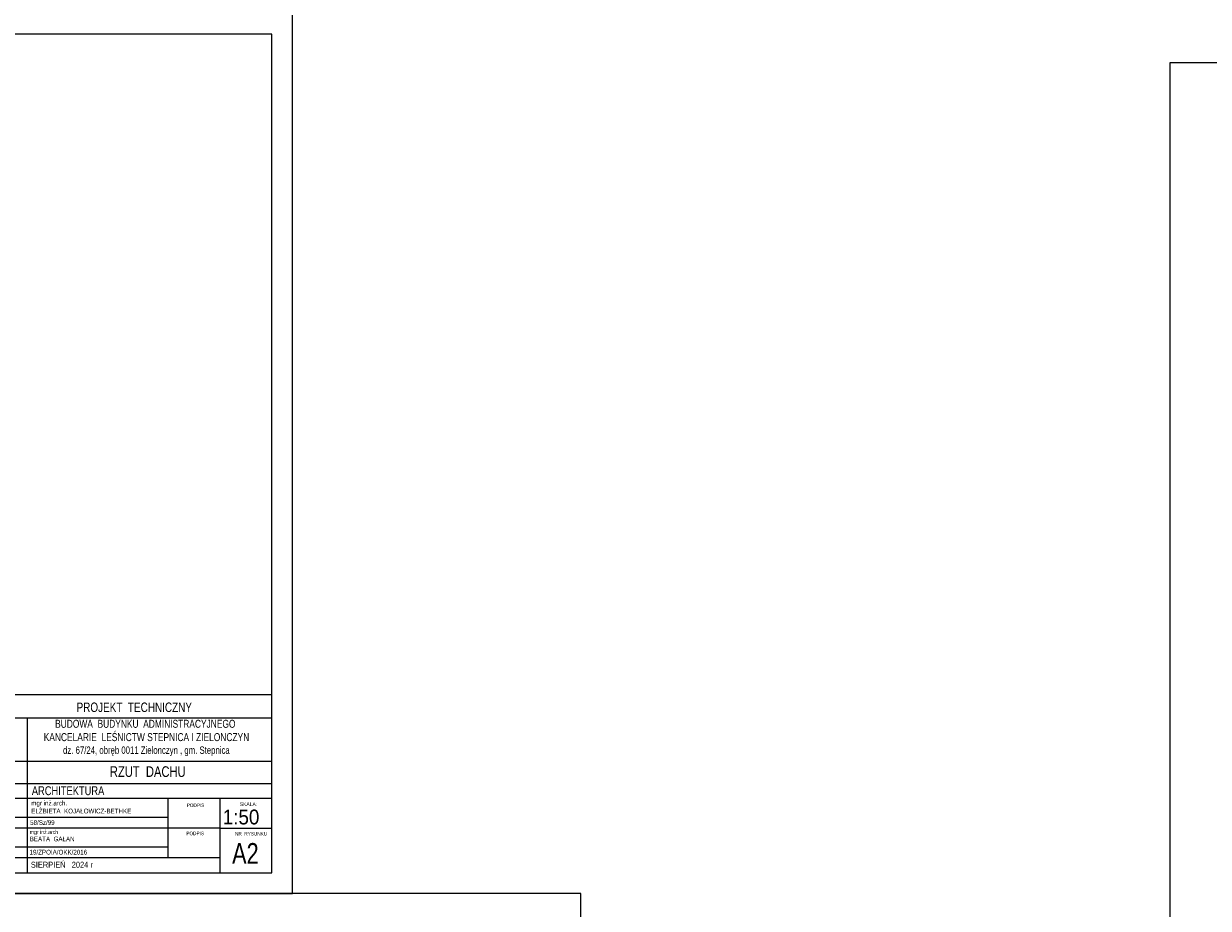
# Model space of a CAD drawing. Header units: inches. Extents: x 0 to 77643, y -44170 to 0.
# Tile 148 of 159: x 72989 to 74987, y -40560 to -39067. Entities that reach past the tile are written whole.
import ezdxf
from ezdxf.enums import TextEntityAlignment as Align

# ---------------------------------------------------------------- set-up
doc = ezdxf.new("R2010")
doc.units = ezdxf.units.IN
doc.header["$MEASUREMENT"] = 0
doc.layers.add('A--tabelka rysunku', color=7, linetype='Continuous', lineweight=0)
doc.layers.add('p--opisy dodatkowe', color=33, linetype='Continuous', lineweight=0)
doc.styles.add('1-50', font='arial.ttf', dxfattribs={"width": 0.75, "height": 12.5})
doc.styles.add('1-500', font='arial.ttf', dxfattribs={"width": 0.75, "height": 1.25})
doc.styles.add('Arial narrow', font='arial.ttf', dxfattribs={"width": 0.75})
doc.styles.get("Standard").update_dxf_attribs({"font": 'arial.ttf', "width": 0.75})
doc.styles.add('STYL-1', font='arial.ttf', dxfattribs={"width": 0.75})

msp = doc.modelspace()

# ---------------------------------------------------------------- linework, layer by layer
at = {"layer": 'A--tabelka rysunku', "linetype": 'Continuous'}
for p, q in [((73407.6501, -40199.6055), (72907.6501, -40199.6055)), ((73407.6501, -40238.66808), (72907.6501, -40238.66808)), ((72995.1501, -40238.66808), (72995.1501, -40499.6055)), ((73407.6501, -40312.1055), (72907.6501, -40312.1055)), ((73407.6501, -40312.1055), (72907.6501, -40312.1055)), ((73407.6501, -40349.6055), (72907.6501, -40349.6055)), ((73407.6501, -40374.6055), (72907.6501, -40374.6055)), ((73232.6501, -40474.6055), (73232.6501, -40374.6055)), ((73320.1501, -40499.6055), (73320.1501, -40374.6055)), ((73232.6501, -40406.6055), (72907.6501, -40406.6055)), ((73320.1501, -40424.6055), (72907.6501, -40424.6055)), ((73320.1501, -40424.6055), (73407.6501, -40424.6055)), ((73232.6501, -40456.6055), (72907.6501, -40456.6055)), ((73320.1501, -40474.6055), (72907.6501, -40474.6055))]:
    msp.add_line(p, q, dxfattribs=at)
for points in [[(71342.6501, -40534.6055), (73442.6501, -40534.6055), (73442.6501, -39049.6055), (71342.6501, -39049.6055)], [(71342.6501, -40534.6055), (73442.6501, -40534.6055), (73442.6501, -39049.6055), (71342.6501, -39049.6055)], [(71467.6501, -40499.6055), (73407.6501, -40499.6055), (73407.6501, -39084.6055), (71467.6501, -39084.6055)], [(74921.92854, -40618.09435), (75971.92854, -40618.09435), (75971.92854, -39133.09435), (74921.92854, -39133.09435)], [(72907.6501, -40499.6055), (73407.6501, -40499.6055), (73407.6501, -40199.6055), (72907.6501, -40199.6055)], [(69728.8043, -43504.6055), (73928.8043, -43504.6055), (73928.8043, -40534.6055), (69728.8043, -40534.6055)]]:
    msp.add_lwpolyline(points, close=True, dxfattribs=at)

# ---------------------------------------------------------------- texts
at = {"layer": 'A--tabelka rysunku', "style": 'Arial narrow', "width": 0.908571}
msp.add_text('1:50', height=25, dxfattribs=at).set_placement((73324.77366, -40393.04095), align=Align.TOP_LEFT)
at = {"layer": 'A--tabelka rysunku', "style": 'Arial narrow'}
msp.add_text('SKALA:', height=6, dxfattribs=at).set_placement((73353.51045, -40380.94008), align=Align.TOP_LEFT)
at = {"layer": 'A--tabelka rysunku', "ltscale": 35, "attachment_point": 2}
for s, insert, char_height, width, style in [('PROJEKT  TECHNICZNY', (73175.55574, -40212.39345), 16, 627.9821848, 'Arial narrow'), ('RZUT  DACHU', (73198.30952, -40319.98569), 18, 589.3761629, 'STYL-1'), ('\\pxql;ARCHITEKTURA ', (73316.80385, -40353.67882), 15, 627.9821848, 'Arial narrow')]:
    msp.add_mtext(s, dxfattribs=dict(at, insert=insert, char_height=char_height, width=width, style=style))
at = {"layer": 'A--tabelka rysunku'}
for s, insert, char_height, width, attachment_point, style in [('{\\H0.75x;BUDOWA  BUDYNKU  ADMINISTRACYJNEGO\\P KANCELARIE  LEŚNICTW STEPNICA I ZIELONCZYN\\P\\H0.9259x; dz. 67/24, obręb 0011 Zielonczyn , gm. Stepnica}', (73194.15916, -40241.50195), 18, 597.2915595, 2, '1-500'), ('PODPIS ', (73264.00254, -40382.82497), 6, 277.1763745, 1, 'Arial narrow'), ('\\P58/Sz/99', (72999.9633, -40397.58562), 8, 277.1763745, 1, 'Arial narrow'), ('{\\H0.8333x;mgr inż.arch\\P}BEATA  GAŁAN    \\P    ', (72999.30853, -40427.49698), 8, 219.8917829, 1, 'Arial narrow'), ('PODPIS  ', (73263.43375, -40430.27875), 6, 277.1763745, 1, 'Arial narrow'), ('NR  RYSUNKU', (73345.49627, -40430.81635), 6, 72.1461393, 1, 'Arial narrow'), ('A2', (73340.5203, -40449.54074), 35, 65.0967, 1, 'Arial narrow'), (' 19/ZPOIA/OKK/2016\\P       ', (72996.08056, -40460.86824), 8, 219.8917829, 1, 'Arial narrow'), ('SIERPIEŃ   2024 r', (73001.15323, -40481.03318), 10, 277.1763745, 1, 'Arial narrow')]:
    msp.add_mtext(s, dxfattribs=dict(at, insert=insert, char_height=char_height, width=width, attachment_point=attachment_point, style=style))
at = {"layer": 'A--tabelka rysunku', "insert": (73001.86285, -40378.12793), "char_height": 8, "width": 277.1763745, "attachment_point": 1}
msp.add_mtext('{\\W0.75;mgr inż.arch.\\PELŻBIETA  KOJAŁOWICZ-BETHKE}', dxfattribs=at)
at = {"layer": 'p--opisy dodatkowe', "insert": (72424.62896, -40309.72496), "char_height": 12.5, "width": 743.0570193, "attachment_point": 1, "style": '1-50'}
msp.add_mtext('UWAGI:\\P- kąt nachylenia połaci dachowej 35%%D=70 %\\P\\P- panele PV typu 405W , szt. 16 paneli\\Pmontaż na konstrukcji wsporczej mocowanej do konstrukcji dachu budynku', dxfattribs=at)

doc.saveas('drawing.dxf')
